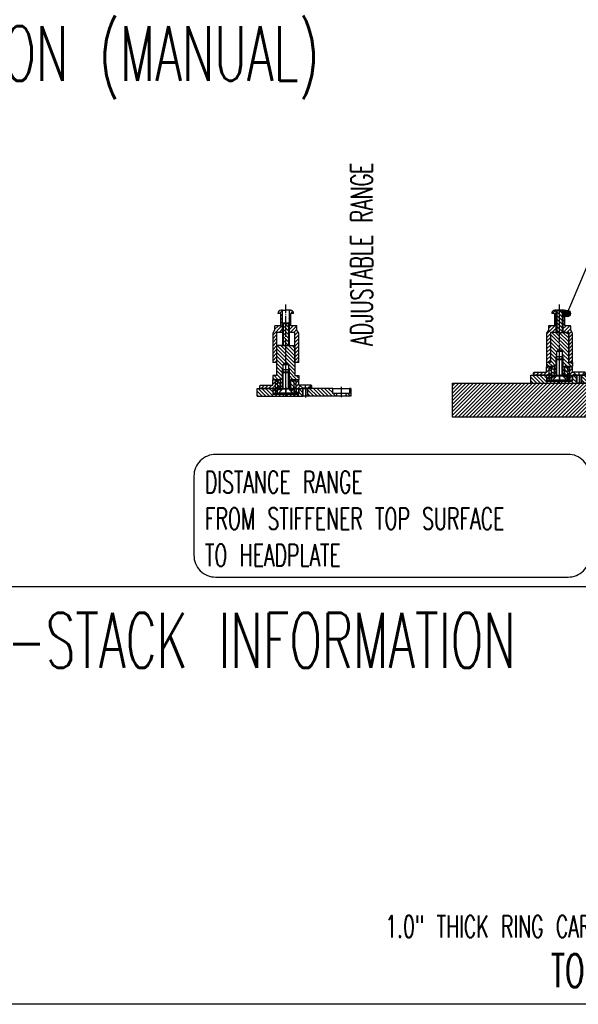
# Model space of a CAD drawing. Extents: x -1765 to 4890, y -3481 to 1222.
# Tile 52 of 98: x 1923 to 2351, y -2940 to -2185. Entities that reach past the tile are written whole.
import ezdxf

# ---------------------------------------------------------------- set-up
doc = ezdxf.new("R2010")
doc.units = 0
doc.linetypes.add('DASHED', pattern=[15, 7, -8])
doc.linetypes.add('DOT_CENTER', pattern=[14, 12, -1, 0, -1])
doc.layers.add('1', color=7, linetype='CONTINUOUS')
doc.styles.add('CONVERTER_1', font='txt.shx', dxfattribs={"width": 0.63})
doc.dimstyles.get("Standard").update_dxf_attribs({"dimtxt": 0.18, "dimasz": 0.18, "dimexe": 0.18, "dimexo": 0.0625, "dimgap": 0.09, "dimtad": 0, "dimtih": 1, "dimtoh": 1, "dimdec": 4, "dimzin": 0, "dimtxsty": 'STANDARD', "dimcen": 0.09, "dimazin": 3, "dimtfac": 1, "dimtdec": 4, "dimtofl": 0, "dimtmove": 0, "dimatfit": 3, "dimtolj": 1, "dimtzin": 0})
pattern_1 = [(-45, (0, 0), (1.4142136, 1.4142136), [])]
pattern_2 = [(45, (2e-11, 369.065), (-1.4142136, 1.4142136), [])]
pattern_3 = [(45, (2e-11, -1113.895), (-1.4142136, 1.4142136), [])]
pattern_4 = [(135, (2e-11, -1113.895), (-1.4142136, -1.4142136), [])]
pattern_5 = [(135, (2e-11, -1113.895), (-1.4142136, -1.4142136), [])]
pattern_6 = [(45, (2e-11, -1113.895), (-1.4142136, 1.4142136), [])]
pattern_7 = [(315, (2e-11, -981.8801), (1.4142136, 1.4142136), [])]

# ---------------------------------------------------------------- blocks, each defined once
blk = doc.blocks.new('CATCHPIN__1', base_point=(2350.99, -2364.59))
at = {"layer": '1', "linetype": 'CONTINUOUS'}
h = blk.add_hatch(dxfattribs=at)
h.set_pattern_fill('USER', color=1, scale=2, angle=45, pattern_type=0)
h.set_pattern_definition(pattern_2)
edge = h.paths.add_edge_path()
edge.add_line((2328.9, -2419.75), (2333, -2419.75))
edge.add_line((2333, -2419.75), (2333, -2410.45))
edge.add_line((2333, -2410.45), (2331.2, -2410.45))
edge.add_line((2331.2, -2410.45), (2331, -2410.25))
edge.add_arc((2333.5, -2410.25), 2.5, 450, 540, ccw=False)
edge.add_line((2333.5, -2407.75), (2334.5, -2407.75))
edge.add_line((2334.5, -2407.75), (2334.5, -2424.85))
edge.add_line((2334.5, -2424.85), (2330, -2424.85))
edge.add_line((2330, -2424.85), (2330, -2425.65))
edge.add_line((2330, -2425.65), (2330, -2447.85))
edge.add_line((2330, -2447.85), (2327, -2447.85))
edge.add_line((2327, -2447.85), (2327, -2425.69))
edge.add_arc((2327.5, -2425.69), 0.5, 510, 540, ccw=False)
edge.add_line((2327.07, -2425.44), (2328.4, -2423.13))
edge.add_line((2328.4, -2423.13), (2328.4, -2420.25))
edge.add_arc((2328.9, -2420.25), 0.5, 450, 540, ccw=False)
h = blk.add_hatch(dxfattribs=at)
h.set_pattern_fill('USER', color=1, scale=2, angle=45, pattern_type=0)
h.set_pattern_definition(pattern_2)
edge = h.paths.add_edge_path()
edge.add_line((2345.1, -2419.75), (2341, -2419.75))
edge.add_line((2341, -2419.75), (2341, -2410.45))
edge.add_line((2341, -2410.45), (2342.8, -2410.45))
edge.add_line((2342.8, -2410.45), (2343, -2410.25))
edge.add_arc((2340.5, -2410.25), 2.5, 0, 90)
edge.add_line((2340.5, -2407.75), (2339.5, -2407.75))
edge.add_line((2339.5, -2407.75), (2339.5, -2424.85))
edge.add_line((2339.5, -2424.85), (2344, -2424.85))
edge.add_line((2344, -2424.85), (2344, -2425.65))
edge.add_line((2344, -2425.65), (2344, -2447.85))
edge.add_line((2344, -2447.85), (2347, -2447.85))
edge.add_line((2347, -2447.85), (2347, -2425.69))
edge.add_arc((2346.5, -2425.69), 0.5, 0, 30)
edge.add_line((2346.93, -2425.44), (2345.6, -2423.13))
edge.add_line((2345.6, -2423.13), (2345.6, -2420.25))
edge.add_arc((2345.1, -2420.25), 0.5, 0, 90)
at = {"layer": '1', "color": 7, "linetype": 'CONTINUOUS'}
for p, q in [((2334.5, -2407.75), (2333.5, -2407.75)), ((2334.5, -2407.75), (2337, -2407.75)), ((2334.5, -2424.85), (2334.5, -2407.75)), ((2339.5, -2407.75), (2337, -2407.75)), ((2339.5, -2407.75), (2339.5, -2424.85)), ((2340.5, -2407.75), (2339.5, -2407.75)), ((2331.2, -2410.45), (2331, -2410.25)), ((2333, -2410.45), (2331.2, -2410.45)), ((2333, -2410.45), (2333, -2419.75)), ((2341, -2419.75), (2341, -2410.45)), ((2342.8, -2410.45), (2341, -2410.45)), ((2343, -2410.25), (2342.8, -2410.45)), ((2328.4, -2423.13), (2327.07, -2425.44)), ((2328.4, -2420.25), (2328.4, -2423.13)), ((2333, -2419.75), (2328.9, -2419.75)), ((2333, -2419.75), (2333, -2419.75)), ((2333, -2419.75), (2333, -2419.75)), ((2333, -2419.75), (2333, -2419.75)), ((2333, -2419.75), (2333, -2419.75)), ((2341, -2419.75), (2341, -2419.75)), ((2341, -2419.75), (2341, -2419.75)), ((2341, -2419.75), (2341, -2419.75)), ((2341, -2419.75), (2341, -2419.75)), ((2345.1, -2419.75), (2341, -2419.75)), ((2345.6, -2423.13), (2345.6, -2420.25)), ((2346.93, -2425.44), (2345.6, -2423.13)), ((2327, -2425.69), (2327, -2447.85)), ((2330, -2424.85), (2330, -2425.65)), ((2334.5, -2424.85), (2330, -2424.85)), ((2330, -2425.65), (2330, -2447.85)), ((2344, -2424.85), (2339.5, -2424.85)), ((2344, -2425.65), (2344, -2424.85)), ((2344, -2447.85), (2344, -2425.65)), ((2347, -2447.85), (2347, -2425.69)), ((2330, -2447.85), (2327, -2447.85)), ((2347, -2447.85), (2344, -2447.85))]:
    blk.add_line(p, q, dxfattribs=at)
at = {"layer": '1', "color": 7, "linetype": 'DOT_CENTER'}
for p, q in [((2337, -2407.75), (2337, -2403.35)), ((2337, -2424.28), (2337, -2407.75)), ((2337, -2447.32), (2337, -2436.3))]:
    blk.add_line(p, q, dxfattribs=at)
at = {"layer": '1', "color": 7, "linetype": 'CONTINUOUS'}
for centre, radius, start, end in [((2333.5, -2410.25), 2.5, 90, 180), ((2340.5, -2410.25), 2.5, 0, 90), ((2328.9, -2420.25), 0.5, 90, 180), ((2345.1, -2420.25), 0.5, 0, 90), ((2327.5, -2425.69), 0.5, 150, 180), ((2346.5, -2425.69), 0.5, 0, 30)]:
    blk.add_arc(centre, radius, start, end, dxfattribs=at)
blk = doc.blocks.new('FLANGE_CP__2', base_point=(2349.65, -2399.28))
at = {"layer": '1', "linetype": 'CONTINUOUS'}
h = blk.add_hatch(dxfattribs=at)
h.set_pattern_fill('USER', color=6, scale=2, angle=45, pattern_type=0)
h.set_pattern_definition(pattern_3)
h.paths.add_polyline_path([(2317, -2455.75), (2317, -2457.25), (2317.5, -2457.75), (2327, -2457.75), (2327, -2460.75), (2328, -2461.75), (2329, -2461.75), (2329, -2452.35), (2330.5, -2452.35), (2330.5, -2451.35), (2327, -2451.35), (2327, -2455.25), (2317.5, -2455.25)])
h = blk.add_hatch(dxfattribs=at)
h.set_pattern_fill('USER', color=6, scale=2, angle=45, pattern_type=0)
h.set_pattern_definition(pattern_3)
h.paths.add_polyline_path([(2345, -2452.35), (2345, -2461.75), (2346, -2461.75), (2347, -2460.75), (2347, -2457.75), (2349.75, -2457.75), (2349.75, -2457.35), (2347.65, -2455.25), (2347, -2455.25), (2347, -2451.35), (2343.5, -2451.35), (2343.5, -2452.35)])
h = blk.add_hatch(dxfattribs=at)
h.set_pattern_fill('USER', color=6, scale=2, angle=45, pattern_type=0)
h.set_pattern_definition(pattern_3)
h.paths.add_polyline_path([(2356.35, -2455.25), (2354.25, -2457.35), (2354.25, -2457.75), (2356.5, -2457.75), (2357, -2457.25), (2357, -2455.75), (2356.5, -2455.25)])
at = {"layer": '1', "color": 6, "linetype": 'CONTINUOUS'}
for p, q in [((2327, -2451.35), (2330.5, -2451.35)), ((2327, -2455.25), (2327, -2451.35)), ((2329, -2452.35), (2330.5, -2452.35)), ((2329, -2461.75), (2329, -2452.35)), ((2330.5, -2451.35), (2330.5, -2452.35)), ((2343.5, -2451.35), (2343.5, -2452.35)), ((2343.5, -2451.35), (2347, -2451.35)), ((2345, -2452.35), (2343.5, -2452.35)), ((2345, -2461.75), (2345, -2452.35)), ((2347, -2455.25), (2347, -2451.35)), ((2317.5, -2455.25), (2317, -2455.75)), ((2317, -2457.25), (2317, -2455.75)), ((2317.5, -2457.75), (2317, -2457.25)), ((2317.5, -2455.25), (2327, -2455.25)), ((2327, -2457.75), (2317.5, -2457.75)), ((2327, -2457.75), (2327, -2460.75)), ((2328, -2461.75), (2327, -2460.75)), ((2346, -2461.75), (2347, -2460.75)), ((2347, -2455.25), (2347.65, -2455.25)), ((2347, -2457.75), (2347, -2460.75)), ((2347, -2457.75), (2349.75, -2457.75)), ((2349.75, -2457.35), (2347.65, -2455.25)), ((2356.35, -2455.25), (2347.65, -2455.25)), ((2349.75, -2457.75), (2349.75, -2457.35)), ((2349.75, -2457.35), (2354.25, -2457.35)), ((2349.75, -2457.75), (2354.25, -2457.75)), ((2356.35, -2455.25), (2354.25, -2457.35)), ((2354.25, -2457.35), (2354.25, -2457.75)), ((2354.25, -2457.75), (2356.5, -2457.75)), ((2356.5, -2455.25), (2356.35, -2455.25)), ((2356.5, -2457.75), (2357, -2457.25)), ((2357, -2457.25), (2357, -2455.75)), ((2328, -2461.75), (2329, -2461.75)), ((2329, -2461.75), (2345, -2461.75)), ((2345, -2461.75), (2346, -2461.75))]:
    blk.add_line(p, q, dxfattribs=at)
at = {"layer": '1', "color": 6, "linetype": 'DOT_CENTER'}
for p, q in [((2337, -2463.56), (2337, -2449.32)), ((2352, -2458.15), (2352, -2455.01)), ((2356.5, -2455.25), (2357, -2455.75))]:
    blk.add_line(p, q, dxfattribs=at)
blk = doc.blocks.new('BALLHEAD_CP__3', base_point=(2345, -2450.15))
at = {"layer": '1', "linetype": 'CONTINUOUS'}
h = blk.add_hatch(dxfattribs=at)
h.set_pattern_fill('USER', color=1, scale=2, angle=135, pattern_type=0)
h.set_pattern_definition(pattern_4)
edge = h.paths.add_edge_path()
edge.add_line((2329.5, -2457.35), (2329, -2456.85))
edge.add_line((2329, -2456.85), (2329, -2452.85))
edge.add_line((2329, -2452.85), (2329.5, -2452.35))
edge.add_line((2329.5, -2452.35), (2331, -2452.35))
edge.add_arc((2337, -2454.85), 6.5, 157.38014, -157.38014)
edge.add_line((2331, -2457.35), (2329.5, -2457.35))
h = blk.add_hatch(dxfattribs=at)
h.set_pattern_fill('USER', color=1, scale=2, angle=135, pattern_type=0)
h.set_pattern_definition(pattern_4)
edge = h.paths.add_edge_path()
edge.add_arc((2337, -2454.85), 6.5, 202.61986, 217.97987, ccw=False)
edge.add_arc((2337, -2454.85), 6.5, 517.38014, 202.61986, ccw=False)
edge.add_arc((2337, -2454.85), 6.5, 502.02013, 517.38014, ccw=False)
edge.add_line((2331.88, -2450.85), (2333, -2450.85))
edge.add_line((2333, -2450.85), (2333, -2458.85))
edge.add_line((2333, -2458.85), (2331.88, -2458.85))
h = blk.add_hatch(dxfattribs=at)
h.set_pattern_fill('USER', color=1, scale=2, angle=135, pattern_type=0)
h.set_pattern_definition(pattern_4)
edge = h.paths.add_edge_path()
edge.add_line((2341, -2458.85), (2341, -2450.85))
edge.add_line((2341, -2450.85), (2342.12, -2450.85))
edge.add_arc((2337, -2454.85), 6.5, 382.61986, 397.97987, ccw=False)
edge.add_arc((2337, -2454.85), 6.5, 337.38014, 382.61986, ccw=False)
edge.add_arc((2337, -2454.85), 6.5, 322.02013, 337.38014, ccw=False)
edge.add_line((2342.12, -2458.85), (2341, -2458.85))
h = blk.add_hatch(dxfattribs=at)
h.set_pattern_fill('USER', color=1, scale=2, angle=135, pattern_type=0)
h.set_pattern_definition(pattern_4)
edge = h.paths.add_edge_path()
edge.add_arc((2337, -2454.85), 6.5, -22.61986, 22.61986)
edge.add_line((2343, -2452.35), (2344.5, -2452.35))
edge.add_line((2344.5, -2452.35), (2345, -2452.85))
edge.add_line((2345, -2452.85), (2345, -2456.85))
edge.add_line((2345, -2456.85), (2344.5, -2457.35))
edge.add_line((2344.5, -2457.35), (2343, -2457.35))
at = {"layer": '1', "color": 1, "linetype": 'CONTINUOUS'}
for p, q in [((2329, -2452.85), (2329.5, -2452.35)), ((2329, -2456.85), (2329, -2452.85)), ((2329.5, -2452.35), (2331, -2452.35)), ((2333, -2450.85), (2331.88, -2450.85)), ((2333, -2458.85), (2333, -2450.85)), ((2341, -2458.85), (2341, -2450.85)), ((2342.12, -2450.85), (2341, -2450.85)), ((2344.5, -2452.35), (2343, -2452.35)), ((2345, -2452.85), (2344.5, -2452.35)), ((2345, -2456.85), (2345, -2452.85)), ((2329.5, -2457.35), (2329, -2456.85)), ((2331, -2457.35), (2329.5, -2457.35)), ((2333, -2458.85), (2331.88, -2458.85)), ((2342.12, -2458.85), (2341, -2458.85)), ((2343, -2457.35), (2344.5, -2457.35)), ((2344.5, -2457.35), (2345, -2456.85))]:
    blk.add_line(p, q, dxfattribs=at)
at = {"layer": '1', "color": 1, "linetype": 'DOT_CENTER'}
blk.add_line((2337, -2459.96), (2337, -2450.15), dxfattribs=at)
at = {"layer": '1', "color": 1, "linetype": 'CONTINUOUS'}
for start, end in [(157.38014, -157.38014), (142.02013, 157.38014), (22.61986, 37.97987), (-22.61986, 22.61986), (-157.38014, -142.02013), (-37.97987, -22.61986)]:
    blk.add_arc((2337, -2454.85), 6.5, start, end, dxfattribs=at)
blk = doc.blocks.new('SLEEVE_CP__4', base_point=(2337.98, -2410.4))
at = {"layer": '1', "linetype": 'CONTINUOUS'}
h = blk.add_hatch(dxfattribs=at)
h.set_pattern_fill('USER', color=4, scale=2, angle=135, pattern_type=0)
h.set_pattern_definition(pattern_5)
h.paths.add_polyline_path([(2329, -2461.75), (2329, -2457.35), (2330.5, -2457.35), (2330.5, -2461.75)])
h = blk.add_hatch(dxfattribs=at)
h.set_pattern_fill('USER', color=4, scale=2, angle=135, pattern_type=0)
h.set_pattern_definition(pattern_5)
h.paths.add_polyline_path([(2343.5, -2461.75), (2343.5, -2457.35), (2345, -2457.35), (2345, -2461.75)])
at = {"layer": '1', "color": 4, "linetype": 'CONTINUOUS'}
for p, q in [((2330.5, -2457.35), (2329, -2457.35)), ((2329, -2457.35), (2329, -2461.75)), ((2331, -2457.35), (2330.5, -2457.35)), ((2343.5, -2457.35), (2343, -2457.35)), ((2345, -2457.35), (2343.5, -2457.35)), ((2345, -2457.35), (2345, -2461.75)), ((2330.5, -2461.75), (2329, -2461.75)), ((2343.5, -2461.75), (2330.5, -2461.75)), ((2345, -2461.75), (2343.5, -2461.75))]:
    blk.add_line(p, q, dxfattribs=at)
at = {"layer": '1', "color": 4, "linetype": 'DASHED'}
for p, q in [((2330.5, -2457.35), (2330.5, -2461.75)), ((2343.5, -2457.35), (2343.5, -2461.75))]:
    blk.add_line(p, q, dxfattribs=at)
at = {"layer": '1', "color": 1, "linetype": 'DOT_CENTER'}
blk.add_line((2337, -2456.79), (2337, -2462.7), dxfattribs=at)
blk = doc.blocks.new('WASHER_CP__5', base_point=(2337.79, -2430.42))
at = {"layer": '1', "linetype": 'CONTINUOUS'}
h = blk.add_hatch(dxfattribs=at)
h.set_pattern_fill('USER', color=3, scale=2, angle=45, pattern_type=0)
h.set_pattern_definition(pattern_6)
h.paths.add_polyline_path([(2330.6, -2458.85), (2333.8, -2458.85), (2333.8, -2459.16), (2331.3, -2461.65), (2330.6, -2461.65)])
h = blk.add_hatch(dxfattribs=at)
h.set_pattern_fill('USER', color=3, scale=2, angle=45, pattern_type=0)
h.set_pattern_definition(pattern_6)
h.paths.add_polyline_path([(2340.2, -2459.16), (2340.2, -2458.85), (2343.4, -2458.85), (2343.4, -2461.65), (2342.7, -2461.65)])
at = {"layer": '1', "color": 3, "linetype": 'CONTINUOUS'}
for p, q in [((2330.6, -2461.65), (2330.6, -2458.85)), ((2333.8, -2458.85), (2330.6, -2458.85)), ((2333.8, -2459.16), (2331.3, -2461.65)), ((2334, -2458.85), (2333.8, -2458.85)), ((2333.8, -2459.16), (2333.8, -2458.85)), ((2340.2, -2458.85), (2340.1, -2458.85)), ((2343.4, -2458.85), (2340.2, -2458.85)), ((2340.2, -2459.16), (2340.2, -2458.85)), ((2342.7, -2461.65), (2340.2, -2459.16)), ((2343.4, -2461.65), (2343.4, -2458.85)), ((2330.6, -2461.65), (2331.3, -2461.65)), ((2331.3, -2461.65), (2342.7, -2461.65)), ((2342.7, -2461.65), (2343.4, -2461.65))]:
    blk.add_line(p, q, dxfattribs=at)
at = {"layer": '1', "color": 1, "linetype": 'DOT_CENTER'}
blk.add_line((2337, -2463.35), (2337, -2458.31), dxfattribs=at)
blk = doc.blocks.new('SCREW_CP__6', base_point=(2343, -2441.76))
at = {"layer": '1', "color": 7, "linetype": 'CONTINUOUS'}
for p, q in [((2335, -2445.46), (2334.5, -2445.96)), ((2335, -2445.96), (2335, -2445.46)), ((2339, -2445.46), (2335, -2445.46)), ((2339, -2445.46), (2339.5, -2445.96)), ((2339, -2445.96), (2339, -2445.46)), ((2334.5, -2457.66), (2334.5, -2445.96)), ((2339.5, -2445.96), (2334.5, -2445.96)), ((2335, -2457.66), (2335, -2445.96)), ((2339, -2457.66), (2339, -2445.96)), ((2339.5, -2457.66), (2339.5, -2445.96)), ((2334.5, -2458.46), (2331.5, -2461.46)), ((2334.5, -2458.46), (2334.5, -2457.66)), ((2335, -2458.46), (2334.5, -2458.46)), ((2335, -2457.66), (2335, -2458.46)), ((2339, -2458.46), (2335, -2458.46)), ((2339, -2457.66), (2339, -2458.46)), ((2339.5, -2458.46), (2339, -2458.46)), ((2339.5, -2457.66), (2339.5, -2458.46)), ((2339.5, -2458.46), (2342.5, -2461.46)), ((2342.5, -2461.46), (2331.5, -2461.46))]:
    blk.add_line(p, q, dxfattribs=at)
at = {"layer": '1', "color": 7, "linetype": 'DOT_CENTER'}
blk.add_line((2337, -2464.06), (2337, -2441.26), dxfattribs=at)
blk = doc.blocks.new('GUIDE_CP__7', base_point=(2344.5, -2414.51))
at = {"layer": '1', "linetype": 'CONTINUOUS'}
h = blk.add_hatch(dxfattribs=at)
h.set_pattern_fill('USER', color=5, scale=2, angle=315, pattern_type=0)
h.set_pattern_definition(pattern_7)
h.paths.add_polyline_path([(2334.5, -2408.35), (2334.5, -2424.85), (2339.5, -2424.85), (2339.5, -2408.35)])
h = blk.add_hatch(dxfattribs=at)
h.set_pattern_fill('USER', color=5, scale=2, angle=315, pattern_type=0)
h.set_pattern_definition(pattern_7)
h.paths.add_polyline_path([(2330, -2424.85), (2330, -2447.85), (2327, -2447.85), (2327, -2450.85), (2333, -2450.85), (2333, -2458.85), (2333.8, -2458.85), (2334.5, -2458.16), (2334.5, -2443.95), (2334.5, -2443.37), (2335, -2443.37), (2335, -2443.35), (2335, -2439.35), (2337, -2437.91), (2339, -2439.35), (2339, -2443.35), (2339.5, -2443.35), (2339.5, -2458.16), (2340.2, -2458.85), (2341, -2458.85), (2341, -2450.85), (2347, -2450.85), (2347, -2447.85), (2344, -2447.85), (2344, -2424.85), (2339.5, -2424.85), (2334.5, -2424.85)])
at = {"layer": '1', "color": 5, "linetype": 'CONTINUOUS'}
for p, q in [((2334.5, -2408.35), (2335, -2407.85)), ((2339, -2407.85), (2335, -2407.85)), ((2335, -2407.85), (2335, -2424.85)), ((2339.5, -2408.35), (2339, -2407.85)), ((2339, -2407.85), (2339, -2424.85)), ((2334.5, -2408.35), (2334.5, -2424.85)), ((2339.5, -2408.35), (2334.5, -2408.35)), ((2339.5, -2408.35), (2339.5, -2424.85)), ((2334.5, -2424.85), (2330, -2424.85)), ((2330, -2424.85), (2330, -2447.85)), ((2334.5, -2424.85), (2339.5, -2424.85)), ((2339.5, -2424.85), (2344, -2424.85)), ((2344, -2424.85), (2344, -2447.85)), ((2335, -2439.35), (2337, -2437.91)), ((2337, -2437.91), (2339, -2439.35)), ((2334.5, -2443.95), (2334.5, -2443.37)), ((2334.5, -2443.37), (2335, -2443.37)), ((2334.5, -2458.16), (2334.5, -2443.95)), ((2335, -2443.35), (2335, -2439.35)), ((2335, -2439.35), (2339, -2439.35)), ((2335, -2443.35), (2339, -2443.35)), ((2335, -2443.37), (2335, -2443.35)), ((2335, -2445.46), (2335, -2443.37)), ((2339, -2439.35), (2339, -2443.35)), ((2339, -2445.46), (2339, -2443.35)), ((2339.5, -2443.35), (2339, -2443.35)), ((2339.5, -2443.35), (2339.5, -2458.16)), ((2327, -2447.85), (2327, -2450.85)), ((2330, -2447.85), (2327, -2447.85)), ((2327, -2450.85), (2333, -2450.85)), ((2333, -2458.85), (2333, -2450.85)), ((2341, -2458.85), (2341, -2450.85)), ((2341, -2450.85), (2347, -2450.85)), ((2344, -2447.85), (2347, -2447.85)), ((2347, -2447.85), (2347, -2450.85)), ((2333.8, -2458.85), (2333, -2458.85)), ((2334.5, -2458.16), (2333.8, -2458.85)), ((2339.5, -2458.16), (2340.2, -2458.85)), ((2340.2, -2458.85), (2341, -2458.85))]:
    blk.add_line(p, q, dxfattribs=at)
at = {"layer": '1', "color": 5, "linetype": 'DOT_CENTER'}
blk.add_line((2337, -2460.53), (2337, -2408.26), dxfattribs=at)
blk = doc.blocks.new('CATCH_PIN_ASSY__8', base_point=(2364.73, -2400.35))
at = {"layer": '1'}
for name, p in [('CATCHPIN__1', (2350.99, -2364.59)), ('GUIDE_CP__7', (2344.5, -2414.51)), ('SCREW_CP__6', (2343, -2441.76)), ('FLANGE_CP__2', (2349.65, -2399.28)), ('BALLHEAD_CP__3', (2345, -2450.15)), ('SLEEVE_CP__4', (2337.98, -2410.4)), ('WASHER_CP__5', (2337.79, -2430.42))]:
    blk.add_blockref(name, p, dxfattribs=at)
blk = doc.blocks.new('PIN_ASSY2__9', base_point=(3017, -2400.6))
at = {"layer": '1', "linetype": 'CONTINUOUS'}
h = blk.add_hatch(dxfattribs=at)
h.set_pattern_fill('USER', color=5, scale=2, angle=-45, pattern_type=0)
h.set_pattern_definition(pattern_1)
h.paths.add_polyline_path([(2315, -2463.75), (2350.4, -2463.75), (2350.4, -2457.75), (2347, -2457.75), (2347, -2462.15), (2327, -2462.15), (2327, -2457.75), (2315, -2457.75)])
h = blk.add_hatch(dxfattribs=at)
h.set_pattern_fill('USER', color=5, scale=2, angle=-45, pattern_type=0)
h.set_pattern_definition(pattern_1)
h.paths.add_polyline_path([(2373, -2457.75), (2373, -2461.75), (2376, -2461.75), (2376, -2463.75), (2353.6, -2463.75), (2353.6, -2457.75)])
h = blk.add_hatch(dxfattribs=at)
h.set_pattern_fill('USER', color=5, scale=2, angle=-45, pattern_type=0)
h.set_pattern_definition(pattern_1)
h.paths.add_polyline_path([(2386, -2461.75), (2386, -2457.75), (2387, -2457.75), (2387, -2463.75), (2383, -2463.75), (2383, -2461.75)])
at = {"layer": '1', "color": 5, "linetype": 'CONTINUOUS'}
for p, q in [((2315, -2457.75), (2327, -2457.75)), ((2315, -2463.75), (2315, -2457.75)), ((2327, -2457.75), (2327, -2462.15)), ((2327, -2457.75), (2347, -2457.75)), ((2347, -2462.15), (2347, -2457.75)), ((2347, -2457.75), (2350.4, -2457.75)), ((2350, -2463.75), (2350, -2457.75)), ((2350.4, -2463.75), (2350.4, -2457.75)), ((2350.4, -2457.75), (2353.6, -2457.75)), ((2373, -2457.75), (2353.6, -2457.75)), ((2353.6, -2463.75), (2353.6, -2457.75)), ((2354, -2463.75), (2354, -2457.75)), ((2373, -2457.75), (2386, -2457.75)), ((2373, -2461.75), (2373, -2457.75)), ((2386, -2457.75), (2386, -2461.75)), ((2387, -2457.75), (2386, -2457.75)), ((2387, -2457.75), (2387, -2463.75)), ((2315, -2463.75), (2350.4, -2463.75)), ((2327, -2462.15), (2347, -2462.15)), ((2353.6, -2463.75), (2350.4, -2463.75)), ((2376, -2463.75), (2353.6, -2463.75)), ((2376, -2461.75), (2373, -2461.75)), ((2383, -2461.75), (2376, -2461.75)), ((2376, -2461.75), (2376, -2463.75)), ((2383, -2463.75), (2376, -2463.75)), ((2383, -2461.75), (2383, -2463.75)), ((2386, -2461.75), (2383, -2461.75)), ((2387, -2463.75), (2383, -2463.75))]:
    blk.add_line(p, q, dxfattribs=at)
at = {"layer": '1', "color": 5, "linetype": 'DOT_CENTER'}
for p, q in [((2352, -2457.07), (2352, -2464.8)), ((2379.5, -2456.52), (2379.5, -2464.52))]:
    blk.add_line(p, q, dxfattribs=at)
at = {"layer": '1'}
blk.add_blockref('CATCH_PIN_ASSY__8', (2364.73, -2400.35), dxfattribs=at)
blk = doc.blocks.new('GUIDE_CP__13', base_point=(2134.5, -2424.51))
at = {"layer": '1', "linetype": 'CONTINUOUS'}
h = blk.add_hatch(dxfattribs=at)
h.set_pattern_fill('USER', color=5, scale=2, angle=315, pattern_type=0)
h.set_pattern_definition(pattern_7)
h.paths.add_polyline_path([(2124.5, -2418.35), (2124.5, -2434.85), (2129.5, -2434.85), (2129.5, -2418.35)])
h = blk.add_hatch(dxfattribs=at)
h.set_pattern_fill('USER', color=5, scale=2, angle=315, pattern_type=0)
h.set_pattern_definition(pattern_7)
h.paths.add_polyline_path([(2120, -2434.85), (2120, -2457.85), (2117, -2457.85), (2117, -2460.85), (2123, -2460.85), (2123, -2468.85), (2123.8, -2468.85), (2124.5, -2468.16), (2124.5, -2453.95), (2124.5, -2453.37), (2125, -2453.37), (2125, -2453.35), (2125, -2449.35), (2127, -2447.91), (2129, -2449.35), (2129, -2453.35), (2129.5, -2453.35), (2129.5, -2468.16), (2130.2, -2468.85), (2131, -2468.85), (2131, -2460.85), (2137, -2460.85), (2137, -2457.85), (2134, -2457.85), (2134, -2434.85), (2129.5, -2434.85), (2124.5, -2434.85)])
at = {"layer": '1', "color": 5, "linetype": 'CONTINUOUS'}
for p, q in [((2124.5, -2418.35), (2125, -2417.85)), ((2129.5, -2418.35), (2124.5, -2418.35)), ((2124.5, -2418.35), (2124.5, -2434.85)), ((2125, -2417.85), (2125, -2434.85)), ((2129, -2417.85), (2125, -2417.85)), ((2129, -2417.85), (2129, -2434.85)), ((2129.5, -2418.35), (2129, -2417.85)), ((2129.5, -2418.35), (2129.5, -2434.85)), ((2120, -2434.85), (2120, -2457.85)), ((2124.5, -2434.85), (2120, -2434.85)), ((2124.5, -2434.85), (2129.5, -2434.85)), ((2129.5, -2434.85), (2134, -2434.85)), ((2134, -2434.85), (2134, -2457.85)), ((2124.5, -2453.37), (2125, -2453.37)), ((2124.5, -2453.95), (2124.5, -2453.37)), ((2125, -2449.35), (2127, -2447.91)), ((2125, -2449.35), (2129, -2449.35)), ((2125, -2453.35), (2125, -2449.35)), ((2125, -2453.37), (2125, -2453.35)), ((2125, -2453.35), (2129, -2453.35)), ((2125, -2455.46), (2125, -2453.37)), ((2127, -2447.91), (2129, -2449.35)), ((2129, -2449.35), (2129, -2453.35)), ((2129.5, -2453.35), (2129, -2453.35)), ((2129, -2455.46), (2129, -2453.35)), ((2129.5, -2453.35), (2129.5, -2468.16)), ((2120, -2457.85), (2117, -2457.85)), ((2117, -2457.85), (2117, -2460.85)), ((2117, -2460.85), (2123, -2460.85)), ((2123, -2468.85), (2123, -2460.85)), ((2124.5, -2468.16), (2124.5, -2453.95)), ((2131, -2460.85), (2137, -2460.85)), ((2131, -2468.85), (2131, -2460.85)), ((2134, -2457.85), (2137, -2457.85)), ((2137, -2457.85), (2137, -2460.85)), ((2124.5, -2468.16), (2123.8, -2468.85)), ((2129.5, -2468.16), (2130.2, -2468.85)), ((2123.8, -2468.85), (2123, -2468.85)), ((2130.2, -2468.85), (2131, -2468.85))]:
    blk.add_line(p, q, dxfattribs=at)
at = {"layer": '1', "color": 5, "linetype": 'DOT_CENTER'}
blk.add_line((2127, -2470.53), (2127, -2418.26), dxfattribs=at)
blk = doc.blocks.new('SCREW_CP__14', base_point=(2133, -2451.76))
at = {"layer": '1', "color": 7, "linetype": 'DOT_CENTER'}
blk.add_line((2127, -2474.06), (2127, -2451.26), dxfattribs=at)
at = {"layer": '1', "color": 7, "linetype": 'CONTINUOUS'}
for p, q in [((2125, -2455.46), (2124.5, -2455.96)), ((2129.5, -2455.96), (2124.5, -2455.96)), ((2124.5, -2467.66), (2124.5, -2455.96)), ((2129, -2455.46), (2125, -2455.46)), ((2125, -2455.96), (2125, -2455.46)), ((2125, -2467.66), (2125, -2455.96)), ((2129, -2455.96), (2129, -2455.46)), ((2129, -2455.46), (2129.5, -2455.96)), ((2129, -2467.66), (2129, -2455.96)), ((2129.5, -2467.66), (2129.5, -2455.96)), ((2124.5, -2468.46), (2121.5, -2471.46)), ((2124.5, -2468.46), (2124.5, -2467.66)), ((2125, -2468.46), (2124.5, -2468.46)), ((2125, -2467.66), (2125, -2468.46)), ((2129, -2468.46), (2125, -2468.46)), ((2129, -2467.66), (2129, -2468.46)), ((2129.5, -2468.46), (2129, -2468.46)), ((2129.5, -2467.66), (2129.5, -2468.46)), ((2129.5, -2468.46), (2132.5, -2471.46)), ((2132.5, -2471.46), (2121.5, -2471.46))]:
    blk.add_line(p, q, dxfattribs=at)
blk = doc.blocks.new('WASHER_CP__15', base_point=(2127.79, -2440.42))
at = {"layer": '1', "linetype": 'CONTINUOUS'}
h = blk.add_hatch(dxfattribs=at)
h.set_pattern_fill('USER', color=3, scale=2, angle=45, pattern_type=0)
h.set_pattern_definition(pattern_6)
h.paths.add_polyline_path([(2120.6, -2468.85), (2123.8, -2468.85), (2123.8, -2469.16), (2121.3, -2471.65), (2120.6, -2471.65)])
h = blk.add_hatch(dxfattribs=at)
h.set_pattern_fill('USER', color=3, scale=2, angle=45, pattern_type=0)
h.set_pattern_definition(pattern_6)
h.paths.add_polyline_path([(2130.2, -2469.16), (2130.2, -2468.85), (2133.4, -2468.85), (2133.4, -2471.65), (2132.7, -2471.65)])
at = {"layer": '1', "color": 1, "linetype": 'DOT_CENTER'}
blk.add_line((2127, -2473.35), (2127, -2468.31), dxfattribs=at)
at = {"layer": '1', "color": 3, "linetype": 'CONTINUOUS'}
for p, q in [((2123.8, -2468.85), (2120.6, -2468.85)), ((2120.6, -2471.65), (2120.6, -2468.85)), ((2120.6, -2471.65), (2121.3, -2471.65)), ((2123.8, -2469.16), (2121.3, -2471.65)), ((2121.3, -2471.65), (2132.7, -2471.65)), ((2123.8, -2469.16), (2123.8, -2468.85)), ((2124, -2468.85), (2123.8, -2468.85)), ((2130.2, -2468.85), (2130.1, -2468.85)), ((2130.2, -2469.16), (2130.2, -2468.85)), ((2133.4, -2468.85), (2130.2, -2468.85)), ((2132.7, -2471.65), (2130.2, -2469.16)), ((2132.7, -2471.65), (2133.4, -2471.65)), ((2133.4, -2471.65), (2133.4, -2468.85))]:
    blk.add_line(p, q, dxfattribs=at)
blk = doc.blocks.new('SLEEVE_CP__16', base_point=(2127.98, -2420.4))
at = {"layer": '1', "linetype": 'CONTINUOUS'}
h = blk.add_hatch(dxfattribs=at)
h.set_pattern_fill('USER', color=4, scale=2, angle=135, pattern_type=0)
h.set_pattern_definition(pattern_5)
h.paths.add_polyline_path([(2119, -2471.75), (2119, -2467.35), (2120.5, -2467.35), (2120.5, -2471.75)])
h = blk.add_hatch(dxfattribs=at)
h.set_pattern_fill('USER', color=4, scale=2, angle=135, pattern_type=0)
h.set_pattern_definition(pattern_5)
h.paths.add_polyline_path([(2133.5, -2471.75), (2133.5, -2467.35), (2135, -2467.35), (2135, -2471.75)])
at = {"layer": '1', "color": 4, "linetype": 'CONTINUOUS'}
for p, q in [((2119, -2467.35), (2119, -2471.75)), ((2120.5, -2467.35), (2119, -2467.35)), ((2121, -2467.35), (2120.5, -2467.35)), ((2133.5, -2467.35), (2133, -2467.35)), ((2135, -2467.35), (2133.5, -2467.35)), ((2135, -2467.35), (2135, -2471.75)), ((2120.5, -2471.75), (2119, -2471.75)), ((2133.5, -2471.75), (2120.5, -2471.75)), ((2135, -2471.75), (2133.5, -2471.75))]:
    blk.add_line(p, q, dxfattribs=at)
at = {"layer": '1', "color": 4, "linetype": 'DASHED'}
for p, q in [((2120.5, -2467.35), (2120.5, -2471.75)), ((2133.5, -2467.35), (2133.5, -2471.75))]:
    blk.add_line(p, q, dxfattribs=at)
at = {"layer": '1', "color": 1, "linetype": 'DOT_CENTER'}
blk.add_line((2127, -2466.79), (2127, -2472.7), dxfattribs=at)
blk = doc.blocks.new('BALLHEAD_CP__17', base_point=(2135, -2460.15))
at = {"layer": '1', "linetype": 'CONTINUOUS'}
h = blk.add_hatch(dxfattribs=at)
h.set_pattern_fill('USER', color=1, scale=2, angle=135, pattern_type=0)
h.set_pattern_definition(pattern_4)
edge = h.paths.add_edge_path()
edge.add_arc((2127, -2464.85), 6.5, 202.61986, 217.97987, ccw=False)
edge.add_arc((2127, -2464.85), 6.5, 517.38014, 202.61986, ccw=False)
edge.add_arc((2127, -2464.85), 6.5, 502.02013, 517.38014, ccw=False)
edge.add_line((2121.88, -2460.85), (2123, -2460.85))
edge.add_line((2123, -2460.85), (2123, -2468.85))
edge.add_line((2123, -2468.85), (2121.88, -2468.85))
h = blk.add_hatch(dxfattribs=at)
h.set_pattern_fill('USER', color=1, scale=2, angle=135, pattern_type=0)
h.set_pattern_definition(pattern_4)
edge = h.paths.add_edge_path()
edge.add_line((2131, -2468.85), (2131, -2460.85))
edge.add_line((2131, -2460.85), (2132.12, -2460.85))
edge.add_arc((2127, -2464.85), 6.5, 382.61986, 397.97987, ccw=False)
edge.add_arc((2127, -2464.85), 6.5, 337.38014, 382.61986, ccw=False)
edge.add_arc((2127, -2464.85), 6.5, 322.02013, 337.38014, ccw=False)
edge.add_line((2132.12, -2468.85), (2131, -2468.85))
h = blk.add_hatch(dxfattribs=at)
h.set_pattern_fill('USER', color=1, scale=2, angle=135, pattern_type=0)
h.set_pattern_definition(pattern_4)
edge = h.paths.add_edge_path()
edge.add_line((2119.5, -2467.35), (2119, -2466.85))
edge.add_line((2119, -2466.85), (2119, -2462.85))
edge.add_line((2119, -2462.85), (2119.5, -2462.35))
edge.add_line((2119.5, -2462.35), (2121, -2462.35))
edge.add_arc((2127, -2464.85), 6.5, 157.38014, -157.38014)
edge.add_line((2121, -2467.35), (2119.5, -2467.35))
h = blk.add_hatch(dxfattribs=at)
h.set_pattern_fill('USER', color=1, scale=2, angle=135, pattern_type=0)
h.set_pattern_definition(pattern_4)
edge = h.paths.add_edge_path()
edge.add_arc((2127, -2464.85), 6.5, -22.61986, 22.61986)
edge.add_line((2133, -2462.35), (2134.5, -2462.35))
edge.add_line((2134.5, -2462.35), (2135, -2462.85))
edge.add_line((2135, -2462.85), (2135, -2466.85))
edge.add_line((2135, -2466.85), (2134.5, -2467.35))
edge.add_line((2134.5, -2467.35), (2133, -2467.35))
at = {"layer": '1', "color": 1, "linetype": 'CONTINUOUS'}
for p, q in [((2123, -2460.85), (2121.88, -2460.85)), ((2123, -2468.85), (2123, -2460.85)), ((2132.12, -2460.85), (2131, -2460.85)), ((2131, -2468.85), (2131, -2460.85)), ((2119, -2462.85), (2119.5, -2462.35)), ((2119, -2466.85), (2119, -2462.85)), ((2119.5, -2467.35), (2119, -2466.85)), ((2119.5, -2462.35), (2121, -2462.35)), ((2121, -2467.35), (2119.5, -2467.35)), ((2134.5, -2462.35), (2133, -2462.35)), ((2133, -2467.35), (2134.5, -2467.35)), ((2135, -2462.85), (2134.5, -2462.35)), ((2134.5, -2467.35), (2135, -2466.85)), ((2135, -2466.85), (2135, -2462.85)), ((2123, -2468.85), (2121.88, -2468.85)), ((2132.12, -2468.85), (2131, -2468.85))]:
    blk.add_line(p, q, dxfattribs=at)
at = {"layer": '1', "color": 1, "linetype": 'DOT_CENTER'}
blk.add_line((2127, -2469.96), (2127, -2460.15), dxfattribs=at)
at = {"layer": '1', "color": 1, "linetype": 'CONTINUOUS'}
for start, end in [(142.02013, 157.38014), (22.61986, 37.97987), (157.38014, -157.38014), (-157.38014, -142.02013), (-37.97987, -22.61986), (-22.61986, 22.61986)]:
    blk.add_arc((2127, -2464.85), 6.5, start, end, dxfattribs=at)
blk = doc.blocks.new('FLANGE_CP__18', base_point=(2139.65, -2409.28))
at = {"layer": '1', "linetype": 'CONTINUOUS'}
h = blk.add_hatch(dxfattribs=at)
h.set_pattern_fill('USER', color=6, scale=2, angle=45, pattern_type=0)
h.set_pattern_definition(pattern_3)
h.paths.add_polyline_path([(2107, -2465.75), (2107, -2467.25), (2107.5, -2467.75), (2117, -2467.75), (2117, -2470.75), (2118, -2471.75), (2119, -2471.75), (2119, -2462.35), (2120.5, -2462.35), (2120.5, -2461.35), (2117, -2461.35), (2117, -2465.25), (2107.5, -2465.25)])
h = blk.add_hatch(dxfattribs=at)
h.set_pattern_fill('USER', color=6, scale=2, angle=45, pattern_type=0)
h.set_pattern_definition(pattern_3)
h.paths.add_polyline_path([(2135, -2462.35), (2135, -2471.75), (2136, -2471.75), (2137, -2470.75), (2137, -2467.75), (2139.75, -2467.75), (2139.75, -2467.35), (2137.65, -2465.25), (2137, -2465.25), (2137, -2461.35), (2133.5, -2461.35), (2133.5, -2462.35)])
h = blk.add_hatch(dxfattribs=at)
h.set_pattern_fill('USER', color=6, scale=2, angle=45, pattern_type=0)
h.set_pattern_definition(pattern_3)
h.paths.add_polyline_path([(2146.35, -2465.25), (2144.25, -2467.35), (2144.25, -2467.75), (2146.5, -2467.75), (2147, -2467.25), (2147, -2465.75), (2146.5, -2465.25)])
at = {"layer": '1', "color": 6, "linetype": 'DOT_CENTER'}
for p, q in [((2127, -2473.56), (2127, -2459.32)), ((2142, -2468.15), (2142, -2465.01)), ((2146.5, -2465.25), (2147, -2465.75))]:
    blk.add_line(p, q, dxfattribs=at)
at = {"layer": '1', "color": 6, "linetype": 'CONTINUOUS'}
for p, q in [((2107.5, -2465.25), (2107, -2465.75)), ((2107, -2467.25), (2107, -2465.75)), ((2107.5, -2467.75), (2107, -2467.25)), ((2107.5, -2465.25), (2117, -2465.25)), ((2117, -2467.75), (2107.5, -2467.75)), ((2117, -2465.25), (2117, -2461.35)), ((2117, -2461.35), (2120.5, -2461.35)), ((2117, -2467.75), (2117, -2470.75)), ((2119, -2471.75), (2119, -2462.35)), ((2119, -2462.35), (2120.5, -2462.35)), ((2120.5, -2461.35), (2120.5, -2462.35)), ((2133.5, -2461.35), (2137, -2461.35)), ((2133.5, -2461.35), (2133.5, -2462.35)), ((2135, -2462.35), (2133.5, -2462.35)), ((2135, -2471.75), (2135, -2462.35)), ((2137, -2465.25), (2137, -2461.35)), ((2137, -2465.25), (2137.65, -2465.25)), ((2137, -2467.75), (2139.75, -2467.75)), ((2137, -2467.75), (2137, -2470.75)), ((2146.35, -2465.25), (2137.65, -2465.25)), ((2139.75, -2467.35), (2137.65, -2465.25)), ((2139.75, -2467.35), (2144.25, -2467.35)), ((2139.75, -2467.75), (2139.75, -2467.35)), ((2139.75, -2467.75), (2144.25, -2467.75)), ((2146.35, -2465.25), (2144.25, -2467.35)), ((2144.25, -2467.35), (2144.25, -2467.75)), ((2144.25, -2467.75), (2146.5, -2467.75)), ((2146.5, -2465.25), (2146.35, -2465.25)), ((2146.5, -2467.75), (2147, -2467.25)), ((2147, -2467.25), (2147, -2465.75)), ((2118, -2471.75), (2117, -2470.75)), ((2118, -2471.75), (2119, -2471.75)), ((2119, -2471.75), (2135, -2471.75)), ((2135, -2471.75), (2136, -2471.75)), ((2136, -2471.75), (2137, -2470.75))]:
    blk.add_line(p, q, dxfattribs=at)
blk = doc.blocks.new('CATCHPIN__19', base_point=(2140.99, -2364.59))
at = {"layer": '1', "linetype": 'CONTINUOUS'}
h = blk.add_hatch(dxfattribs=at)
h.set_pattern_fill('USER', color=1, scale=2, angle=45, pattern_type=0)
h.set_pattern_definition(pattern_2)
edge = h.paths.add_edge_path()
edge.add_line((2118.9, -2419.75), (2123, -2419.75))
edge.add_line((2123, -2419.75), (2123, -2410.45))
edge.add_line((2123, -2410.45), (2121.2, -2410.45))
edge.add_line((2121.2, -2410.45), (2121, -2410.25))
edge.add_arc((2123.5, -2410.25), 2.5, 450, 540, ccw=False)
edge.add_line((2123.5, -2407.75), (2124.5, -2407.75))
edge.add_line((2124.5, -2407.75), (2124.5, -2424.85))
edge.add_line((2124.5, -2424.85), (2120, -2424.85))
edge.add_line((2120, -2424.85), (2120, -2425.65))
edge.add_line((2120, -2425.65), (2120, -2447.85))
edge.add_line((2120, -2447.85), (2117, -2447.85))
edge.add_line((2117, -2447.85), (2117, -2425.69))
edge.add_arc((2117.5, -2425.69), 0.5, 510, 540, ccw=False)
edge.add_line((2117.07, -2425.44), (2118.4, -2423.13))
edge.add_line((2118.4, -2423.13), (2118.4, -2420.25))
edge.add_arc((2118.9, -2420.25), 0.5, 450, 540, ccw=False)
h = blk.add_hatch(dxfattribs=at)
h.set_pattern_fill('USER', color=1, scale=2, angle=45, pattern_type=0)
h.set_pattern_definition(pattern_2)
edge = h.paths.add_edge_path()
edge.add_line((2135.1, -2419.75), (2131, -2419.75))
edge.add_line((2131, -2419.75), (2131, -2410.45))
edge.add_line((2131, -2410.45), (2132.8, -2410.45))
edge.add_line((2132.8, -2410.45), (2133, -2410.25))
edge.add_arc((2130.5, -2410.25), 2.5, 0, 90)
edge.add_line((2130.5, -2407.75), (2129.5, -2407.75))
edge.add_line((2129.5, -2407.75), (2129.5, -2424.85))
edge.add_line((2129.5, -2424.85), (2134, -2424.85))
edge.add_line((2134, -2424.85), (2134, -2425.65))
edge.add_line((2134, -2425.65), (2134, -2447.85))
edge.add_line((2134, -2447.85), (2137, -2447.85))
edge.add_line((2137, -2447.85), (2137, -2425.69))
edge.add_arc((2136.5, -2425.69), 0.5, 0, 30)
edge.add_line((2136.93, -2425.44), (2135.6, -2423.13))
edge.add_line((2135.6, -2423.13), (2135.6, -2420.25))
edge.add_arc((2135.1, -2420.25), 0.5, 0, 90)
at = {"layer": '1', "color": 7, "linetype": 'CONTINUOUS'}
for p, q in [((2124.5, -2407.75), (2123.5, -2407.75)), ((2124.5, -2424.85), (2124.5, -2407.75)), ((2124.5, -2407.75), (2127, -2407.75)), ((2129.5, -2407.75), (2127, -2407.75)), ((2130.5, -2407.75), (2129.5, -2407.75)), ((2129.5, -2407.75), (2129.5, -2424.85)), ((2121.2, -2410.45), (2121, -2410.25)), ((2123, -2410.45), (2121.2, -2410.45)), ((2123, -2410.45), (2123, -2419.75)), ((2132.8, -2410.45), (2131, -2410.45)), ((2131, -2419.75), (2131, -2410.45)), ((2133, -2410.25), (2132.8, -2410.45)), ((2118.4, -2423.13), (2117.07, -2425.44)), ((2118.4, -2420.25), (2118.4, -2423.13)), ((2123, -2419.75), (2118.9, -2419.75)), ((2123, -2419.75), (2123, -2419.75)), ((2123, -2419.75), (2123, -2419.75)), ((2123, -2419.75), (2123, -2419.75)), ((2123, -2419.75), (2123, -2419.75)), ((2135.1, -2419.75), (2131, -2419.75)), ((2131, -2419.75), (2131, -2419.75)), ((2131, -2419.75), (2131, -2419.75)), ((2131, -2419.75), (2131, -2419.75)), ((2131, -2419.75), (2131, -2419.75)), ((2135.6, -2423.13), (2135.6, -2420.25)), ((2136.93, -2425.44), (2135.6, -2423.13)), ((2117, -2425.69), (2117, -2447.85)), ((2124.5, -2424.85), (2120, -2424.85)), ((2120, -2424.85), (2120, -2425.65)), ((2120, -2425.65), (2120, -2447.85)), ((2134, -2424.85), (2129.5, -2424.85)), ((2134, -2425.65), (2134, -2424.85)), ((2134, -2447.85), (2134, -2425.65)), ((2137, -2447.85), (2137, -2425.69)), ((2120, -2447.85), (2117, -2447.85)), ((2137, -2447.85), (2134, -2447.85))]:
    blk.add_line(p, q, dxfattribs=at)
at = {"layer": '1', "color": 7, "linetype": 'DOT_CENTER'}
for p, q in [((2127, -2407.75), (2127, -2403.35)), ((2127, -2424.28), (2127, -2407.75)), ((2127, -2447.32), (2127, -2436.3))]:
    blk.add_line(p, q, dxfattribs=at)
at = {"layer": '1', "color": 7, "linetype": 'CONTINUOUS'}
for centre, radius, start, end in [((2123.5, -2410.25), 2.5, 90, 180), ((2130.5, -2410.25), 2.5, 0, 90), ((2118.9, -2420.25), 0.5, 90, 180), ((2135.1, -2420.25), 0.5, 0, 90), ((2117.5, -2425.69), 0.5, 150, 180), ((2136.5, -2425.69), 0.5, 0, 30)]:
    blk.add_arc(centre, radius, start, end, dxfattribs=at)
blk = doc.blocks.new('CATCH_PIN_ASSY__20', base_point=(2154.73, -2410.35))
at = {"layer": '1'}
for name, p in [('CATCHPIN__19', (2140.99, -2364.59)), ('GUIDE_CP__13', (2134.5, -2424.51)), ('SCREW_CP__14', (2133, -2451.76)), ('FLANGE_CP__18', (2139.65, -2409.28)), ('BALLHEAD_CP__17', (2135, -2460.15)), ('SLEEVE_CP__16', (2127.98, -2420.4)), ('WASHER_CP__15', (2127.79, -2440.42))]:
    blk.add_blockref(name, p, dxfattribs=at)
blk = doc.blocks.new('PIN_ASSY1__21', base_point=(2807, -2410.6))
at = {"layer": '1', "linetype": 'CONTINUOUS'}
h = blk.add_hatch(dxfattribs=at)
h.set_pattern_fill('USER', color=5, scale=2, angle=-45, pattern_type=0)
h.set_pattern_definition(pattern_1)
h.paths.add_polyline_path([(2105, -2473.75), (2140.4, -2473.75), (2140.4, -2467.75), (2137, -2467.75), (2137, -2472.15), (2117, -2472.15), (2117, -2467.75), (2105, -2467.75)])
h = blk.add_hatch(dxfattribs=at)
h.set_pattern_fill('USER', color=5, scale=2, angle=-45, pattern_type=0)
h.set_pattern_definition(pattern_1)
h.paths.add_polyline_path([(2163, -2467.75), (2163, -2471.75), (2166, -2471.75), (2166, -2473.75), (2143.6, -2473.75), (2143.6, -2467.75)])
h = blk.add_hatch(dxfattribs=at)
h.set_pattern_fill('USER', color=5, scale=2, angle=-45, pattern_type=0)
h.set_pattern_definition(pattern_1)
h.paths.add_polyline_path([(2176, -2471.75), (2176, -2467.75), (2177, -2467.75), (2177, -2473.75), (2173, -2473.75), (2173, -2471.75)])
at = {"layer": '1', "color": 5, "linetype": 'CONTINUOUS'}
for p, q in [((2105, -2473.75), (2105, -2467.75)), ((2105, -2467.75), (2117, -2467.75)), ((2117, -2467.75), (2137, -2467.75)), ((2117, -2467.75), (2117, -2472.15)), ((2137, -2467.75), (2140.4, -2467.75)), ((2137, -2472.15), (2137, -2467.75)), ((2140, -2473.75), (2140, -2467.75)), ((2140.4, -2467.75), (2143.6, -2467.75)), ((2140.4, -2473.75), (2140.4, -2467.75)), ((2143.6, -2473.75), (2143.6, -2467.75)), ((2163, -2467.75), (2143.6, -2467.75)), ((2144, -2473.75), (2144, -2467.75)), ((2163, -2471.75), (2163, -2467.75)), ((2163, -2467.75), (2176, -2467.75)), ((2177, -2467.75), (2176, -2467.75)), ((2176, -2467.75), (2176, -2471.75)), ((2177, -2467.75), (2177, -2473.75)), ((2105, -2473.75), (2140.4, -2473.75)), ((2117, -2472.15), (2137, -2472.15)), ((2143.6, -2473.75), (2140.4, -2473.75)), ((2166, -2473.75), (2143.6, -2473.75)), ((2166, -2471.75), (2163, -2471.75)), ((2166, -2471.75), (2166, -2473.75)), ((2173, -2471.75), (2166, -2471.75)), ((2173, -2473.75), (2166, -2473.75)), ((2176, -2471.75), (2173, -2471.75)), ((2173, -2471.75), (2173, -2473.75)), ((2177, -2473.75), (2173, -2473.75))]:
    blk.add_line(p, q, dxfattribs=at)
at = {"layer": '1', "color": 5, "linetype": 'DOT_CENTER'}
for p, q in [((2142, -2467.07), (2142, -2474.8)), ((2169.5, -2466.52), (2169.5, -2474.52))]:
    blk.add_line(p, q, dxfattribs=at)
at = {"layer": '1'}
blk.add_blockref('CATCH_PIN_ASSY__20', (2154.73, -2410.35), dxfattribs=at)
blk = doc.blocks.new('HEADPLATE__22', base_point=(2866, -2504.75))
at = {"layer": '1', "linetype": 'CONTINUOUS'}
h = blk.add_hatch(dxfattribs=at)
h.set_pattern_fill('USER', color=1, scale=2, angle=45, pattern_type=0)
h.set_pattern_definition([(45, (0, 0), (-1.4142136, 1.4142136), [])])
h.paths.add_polyline_path([(2254.92, -2463.75), (2457, -2463.75), (2457, -2482.55), (2473, -2482.55), (2473, -2489.75), (2254.92, -2489.75)])
at = {"layer": '1', "color": 1, "linetype": 'CONTINUOUS'}
for p, q in [((2254.92, -2489.75), (2254.92, -2463.75)), ((2254.92, -2463.75), (2457, -2463.75)), ((2473, -2489.75), (2254.92, -2489.75))]:
    blk.add_line(p, q, dxfattribs=at)
at = {"layer": '1'}
for name, p in [('PIN_ASSY1__21', (2807, -2410.6)), ('PIN_ASSY2__9', (3017, -2400.6))]:
    blk.add_blockref(name, p, dxfattribs=at)
blk = doc.blocks.new('TSK_APM90__23', base_point=(2370, -2520.16))
at = {"layer": '1'}
blk.add_blockref('HEADPLATE__22', (2866, -2504.75), dxfattribs=at)
blk = doc.blocks.new('EG_TOP_LOAD_AP__249', base_point=(2330.31, -2926.79))
at = {"layer": '1', "color": 1, "style": 'CONVERTER_1', "width": 0.63}
blk.add_text('1.0" THICK RING CARRIER', height=16.8, dxfattribs=at).set_placement((2203.31, -2888.79))
at = {"layer": '1', "color": 7, "style": 'CONVERTER_1', "width": 0.63}
blk.add_text('TOP LOAD APPLICATION', height=25.2, dxfattribs=at).set_placement((2330.31, -2926.79))
blk = doc.blocks.new('TEXT__271', base_point=(-2000, -2800))
at = {"layer": '1', "color": 1, "linetype": 'CONTINUOUS'}
for p, q in [((3700, -2620), (-700, -2620)), ((4800, -2620), (400, -2620))]:
    blk.add_line(p, q, dxfattribs=at)
at = {"layer": '1', "color": 7, "linetype": 'CONTINUOUS'}
blk.add_line((2500, -2940), (400, -2940), dxfattribs=at)
at = {"layer": '1', "color": 7, "style": 'CONVERTER_1', "width": 0.63}
for s, p in [('Z-STACK INFORMATION (MANUAL)', (1547.64, -2231.98)), ('PROBER SPECIFIC Z-STACK INFORMATION', (1547.64, -2681.98))]:
    blk.add_text(s, height=42, dxfattribs=at).set_placement(p)
blk = doc.blocks.new('TEXT__53', base_point=(2036.93, -2611.06))
at = {"layer": '1'}
h = blk.add_hatch(color=1, dxfattribs=at)
edge = h.paths.add_edge_path()
edge.add_arc((2342.8, -2410.45), 2.52, -180, 180)
at = {"layer": '1', "color": 1}
blk.add_lwpolyline([(2073.33, -2612.46), (2343.48, -2612.46, 0.414214), (2360.28, -2595.66), (2360.28, -2535.18, 0.414214), (2343.48, -2518.38), (2073.33, -2518.38, 0.414214), (2056.53, -2535.18), (2056.53, -2595.66, 0.414214)], format="xyb", close=True, dxfattribs=at)
blk.add_circle((2342.8, -2410.45), 2.52, dxfattribs=at)
at = {"layer": '1', "color": 1, "insert": (2193.64, -2435.22), "char_height": 16.8, "attachment_point": 7, "rotation": 90, "style": 'CONVERTER_1'}
blk.add_mtext('ADJUSTABLE RANGE', dxfattribs=at)
at = {"layer": '1', "color": 1, "insert": (2064.93, -2604.06), "char_height": 16.8, "attachment_point": 7, "style": 'CONVERTER_1'}
blk.add_mtext('DISTANCE RANGE\\PFROM STIFFENER TOP SURFACE\\PTO HEADPLATE', dxfattribs=at)
at = {"layer": '1', "color": 1, "linetype": 'CONTINUOUS', "has_arrowhead": 0}
blk.add_leader([(2342.8, -2410.45), (2400.1, -2274.35)], dimstyle='Standard', dxfattribs=at)
blk = doc.blocks.new('WPIF_TSK__54', base_point=(2667.82, -3712.74))
at = {"layer": '1'}
for name, p in [('TEXT__53', (2036.93, -2611.06)), ('TSK_APM90__23', (2370, -2520.16))]:
    blk.add_blockref(name, p, dxfattribs=at)
blk = doc.blocks.new('C-E2803-62282-1S11B__55', base_point=(2630, -2449.25))
at = {"layer": '1'}
blk.add_blockref('WPIF_TSK__54', (2667.82, -3712.74), dxfattribs=at)

msp = doc.modelspace()

# ---------------------------------------------------------------- block references
at = {"layer": '1'}
for name, p in [('TEXT__271', (-2000, -2800)), ('C-E2803-62282-1S11B__55', (2630, -2449.25)), ('EG_TOP_LOAD_AP__249', (2330.31, -2926.79))]:
    msp.add_blockref(name, p, dxfattribs=at)

doc.saveas('drawing.dxf')
